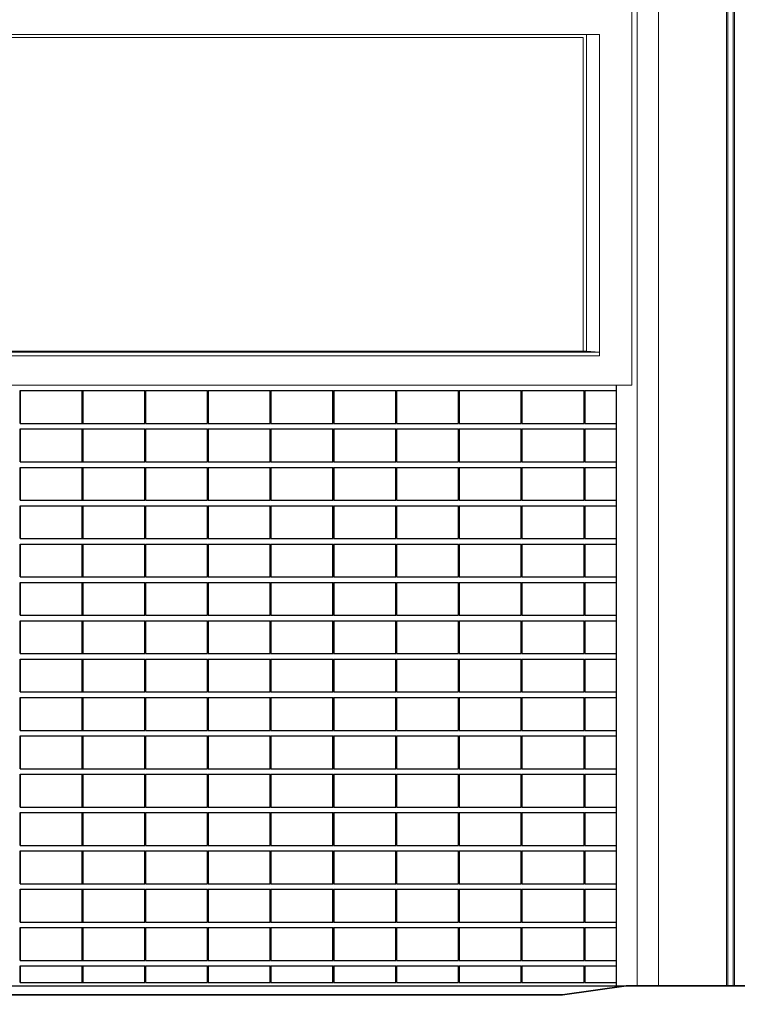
# Model space of a CAD drawing. Header units: millimetres. Extents: x 614675 to 1010864, y -150593 to -87691.
# Tile 54 of 194: x 817133 to 823685, y -138011 to -129026. Entities that reach past the tile are written whole.
import ezdxf

# ---------------------------------------------------------------- set-up
doc = ezdxf.new("R2010")
doc.units = ezdxf.units.MM
doc.header["$LTSCALE"] = 0.05
doc.layers.get('0').update_dxf_attribs({"lineweight": 0})
doc.layers.add('A-20--F1-WALLS', color=5, linetype='Continuous')
doc.layers.add('A-20--F3-WALLS', color=250, linetype='Continuous')
doc.layers.add('A-Sect-Thin', color=31, linetype='Continuous', lineweight=25)

# ---------------------------------------------------------------- blocks, each defined once
blk = doc.blocks.new('*U183')
at = {"layer": 'A-Sect-Thin', "color": 252, "linetype": 'Continuous', "lineweight": 25}
for points in [[(7089.7, 5100), (7089.7, 5400)], [(7089.7, 5400), (7093, 5400)], [(7093, 5100), (7093, 5400)], [(7093, 5400), (7655.6, 5400)], [(7655.6, 5100), (7655.6, 5400)], [(7661.6, 5100), (7661.6, 5400)], [(7661.6, 5400), (7665, 5400)], [(7665, 5100), (7665, 5400)], [(7665, 5400), (8228.4, 5400)], [(8228.4, 5100), (8228.4, 5400)], [(8234.4, 5100), (8234.4, 5400)], [(8234.4, 5400), (8237.8, 5400)], [(8237.8, 5100), (8237.8, 5400)], [(8237.8, 5400), (8801.9, 5400)], [(8801.9, 5100), (8801.9, 5400)], [(8808, 5100), (8808, 5400)], [(8808, 5400), (8811.3, 5400)], [(8811.3, 5100), (8811.3, 5400)], [(8811.3, 5400), (9373.9, 5400)], [(9373.9, 5100), (9373.9, 5400)], [(9379.9, 5100), (9379.9, 5400)], [(9379.9, 5400), (9383.3, 5400)], [(9383.3, 5100), (9383.3, 5400)], [(9383.3, 5400), (9946.7, 5400)], [(9946.7, 5100), (9946.7, 5400)], [(9952.7, 5100), (9952.7, 5400)], [(9952.7, 5400), (9956.1, 5400)], [(9956.1, 5100), (9956.1, 5400)], [(9956.1, 5400), (10520.2, 5400)], [(10520.2, 5100), (10520.2, 5400)], [(10526.3, 5100), (10526.3, 5400)], [(10526.3, 5400), (10529.6, 5400)], [(10529.6, 5100), (10529.6, 5400)], [(10529.6, 5400), (11092.2, 5400)], [(11092.2, 5100), (11092.2, 5400)], [(11098.2, 5100), (11098.2, 5400)], [(11098.2, 5400), (11101.6, 5400)], [(11101.6, 5100), (11101.6, 5400)], [(11101.6, 5400), (11665, 5400)], [(11665, 5100), (11665, 5400)], [(11671, 5100), (11671, 5400)], [(11671, 5400), (11674.4, 5400)], [(11674.4, 5100), (11674.4, 5400)], [(11674.4, 5400), (12238.5, 5400)], [(12238.5, 5100), (12238.5, 5400)], [(12244.6, 5100), (12244.6, 5400)], [(12244.6, 5400), (12247.9, 5400)], [(12247.9, 5100), (12247.9, 5400)], [(12247.9, 5400), (12532.4, 5400)], [(7089.7, 5100), (7093, 5100)], [(7089.7, 4750), (7089.7, 5050)], [(7089.7, 5050), (7093, 5050)], [(7093, 5100), (7655.6, 5100)], [(7093, 4750), (7093, 5050)], [(7093, 5050), (7655.6, 5050)], [(7655.6, 4750), (7655.6, 5050)], [(7661.6, 5100), (7665, 5100)], [(7661.6, 4750), (7661.6, 5050)], [(7661.6, 5050), (7665, 5050)], [(7665, 5100), (8228.4, 5100)], [(7665, 4750), (7665, 5050)], [(7665, 5050), (8228.4, 5050)], [(8228.4, 4750), (8228.4, 5050)], [(8234.4, 5100), (8237.8, 5100)], [(8234.4, 4750), (8234.4, 5050)], [(8234.4, 5050), (8237.8, 5050)], [(8237.8, 5100), (8801.9, 5100)], [(8237.8, 4750), (8237.8, 5050)], [(8237.8, 5050), (8801.9, 5050)], [(8801.9, 4750), (8801.9, 5050)], [(8808, 5100), (8811.3, 5100)], [(8808, 4750), (8808, 5050)], [(8808, 5050), (8811.3, 5050)], [(8811.3, 5100), (9373.9, 5100)], [(8811.3, 4750), (8811.3, 5050)], [(8811.3, 5050), (9373.9, 5050)], [(9373.9, 4750), (9373.9, 5050)], [(9379.9, 5100), (9383.3, 5100)], [(9379.9, 4750), (9379.9, 5050)], [(9379.9, 5050), (9383.3, 5050)], [(9383.3, 5100), (9946.7, 5100)], [(9383.3, 4750), (9383.3, 5050)], [(9383.3, 5050), (9946.7, 5050)], [(9946.7, 4750), (9946.7, 5050)], [(9952.7, 5100), (9956.1, 5100)], [(9952.7, 4750), (9952.7, 5050)], [(9952.7, 5050), (9956.1, 5050)], [(9956.1, 5100), (10520.2, 5100)], [(9956.1, 4750), (9956.1, 5050)], [(9956.1, 5050), (10520.2, 5050)], [(10520.2, 4750), (10520.2, 5050)], [(10526.3, 5100), (10529.6, 5100)], [(10526.3, 4750), (10526.3, 5050)], [(10526.3, 5050), (10529.6, 5050)], [(10529.6, 5100), (11092.2, 5100)], [(10529.6, 4750), (10529.6, 5050)], [(10529.6, 5050), (11092.2, 5050)], [(11092.2, 4750), (11092.2, 5050)], [(11098.2, 5100), (11101.6, 5100)], [(11098.2, 4750), (11098.2, 5050)], [(11098.2, 5050), (11101.6, 5050)], [(11101.6, 5100), (11665, 5100)], [(11101.6, 4750), (11101.6, 5050)], [(11101.6, 5050), (11665, 5050)], [(11665, 4750), (11665, 5050)], [(11671, 5100), (11674.4, 5100)], [(11671, 4750), (11671, 5050)], [(11671, 5050), (11674.4, 5050)], [(11674.4, 5100), (12238.5, 5100)], [(11674.4, 4750), (11674.4, 5050)], [(11674.4, 5050), (12238.5, 5050)], [(12238.5, 4750), (12238.5, 5050)], [(12244.6, 5100), (12247.9, 5100)], [(12244.6, 4750), (12244.6, 5050)], [(12244.6, 5050), (12247.9, 5050)], [(12247.9, 5100), (12532.4, 5100)], [(12247.9, 4750), (12247.9, 5050)], [(12247.9, 5050), (12532.4, 5050)], [(7089.7, 4750), (7093, 4750)], [(7089.7, 4400), (7089.7, 4700)], [(7089.7, 4700), (7093, 4700)], [(7093, 4750), (7655.6, 4750)], [(7093, 4400), (7093, 4700)], [(7093, 4700), (7655.6, 4700)], [(7655.6, 4400), (7655.6, 4700)], [(7661.6, 4750), (7665, 4750)], [(7661.6, 4400), (7661.6, 4700)], [(7661.6, 4700), (7665, 4700)], [(7665, 4750), (8228.4, 4750)], [(7665, 4400), (7665, 4700)], [(7665, 4700), (8228.4, 4700)], [(8228.4, 4400), (8228.4, 4700)], [(8234.4, 4750), (8237.8, 4750)], [(8234.4, 4400), (8234.4, 4700)], [(8234.4, 4700), (8237.8, 4700)], [(8237.8, 4750), (8801.9, 4750)], [(8237.8, 4400), (8237.8, 4700)], [(8237.8, 4700), (8801.9, 4700)], [(8801.9, 4400), (8801.9, 4700)], [(8808, 4750), (8811.3, 4750)], [(8808, 4400), (8808, 4700)], [(8808, 4700), (8811.3, 4700)], [(8811.3, 4750), (9373.9, 4750)], [(8811.3, 4400), (8811.3, 4700)], [(8811.3, 4700), (9373.9, 4700)], [(9373.9, 4400), (9373.9, 4700)], [(9379.9, 4750), (9383.3, 4750)], [(9379.9, 4400), (9379.9, 4700)], [(9379.9, 4700), (9383.3, 4700)], [(9383.3, 4750), (9946.7, 4750)], [(9383.3, 4400), (9383.3, 4700)], [(9383.3, 4700), (9946.7, 4700)], [(9946.7, 4400), (9946.7, 4700)], [(9952.7, 4750), (9956.1, 4750)], [(9952.7, 4400), (9952.7, 4700)], [(9952.7, 4700), (9956.1, 4700)], [(9956.1, 4750), (10520.2, 4750)], [(9956.1, 4400), (9956.1, 4700)], [(9956.1, 4700), (10520.2, 4700)], [(10520.2, 4400), (10520.2, 4700)], [(10526.3, 4750), (10529.6, 4750)], [(10526.3, 4400), (10526.3, 4700)], [(10526.3, 4700), (10529.6, 4700)], [(10529.6, 4750), (11092.2, 4750)], [(10529.6, 4400), (10529.6, 4700)], [(10529.6, 4700), (11092.2, 4700)], [(11092.2, 4400), (11092.2, 4700)], [(11098.2, 4750), (11101.6, 4750)], [(11098.2, 4400), (11098.2, 4700)], [(11098.2, 4700), (11101.6, 4700)], [(11101.6, 4750), (11665, 4750)], [(11101.6, 4400), (11101.6, 4700)], [(11101.6, 4700), (11665, 4700)], [(11665, 4400), (11665, 4700)], [(11671, 4750), (11674.4, 4750)], [(11671, 4400), (11671, 4700)], [(11671, 4700), (11674.4, 4700)], [(11674.4, 4750), (12238.5, 4750)], [(11674.4, 4400), (11674.4, 4700)], [(11674.4, 4700), (12238.5, 4700)], [(12238.5, 4400), (12238.5, 4700)], [(12244.6, 4750), (12247.9, 4750)], [(12244.6, 4400), (12244.6, 4700)], [(12244.6, 4700), (12247.9, 4700)], [(12247.9, 4750), (12532.4, 4750)], [(12247.9, 4400), (12247.9, 4700)], [(12247.9, 4700), (12532.4, 4700)], [(7089.7, 4400), (7093, 4400)], [(7089.7, 4050), (7089.7, 4350)], [(7089.7, 4350), (7093, 4350)], [(7093, 4400), (7655.6, 4400)], [(7093, 4050), (7093, 4350)], [(7093, 4350), (7655.6, 4350)], [(7655.6, 4050), (7655.6, 4350)], [(7661.6, 4400), (7665, 4400)], [(7661.6, 4050), (7661.6, 4350)], [(7661.6, 4350), (7665, 4350)], [(7665, 4400), (8228.4, 4400)], [(7665, 4050), (7665, 4350)], [(7665, 4350), (8228.4, 4350)], [(8228.4, 4050), (8228.4, 4350)], [(8234.4, 4400), (8237.8, 4400)], [(8234.4, 4050), (8234.4, 4350)], [(8234.4, 4350), (8237.8, 4350)], [(8237.8, 4400), (8801.9, 4400)], [(8237.8, 4050), (8237.8, 4350)], [(8237.8, 4350), (8801.9, 4350)], [(8801.9, 4050), (8801.9, 4350)], [(8808, 4400), (8811.3, 4400)], [(8808, 4050), (8808, 4350)], [(8808, 4350), (8811.3, 4350)], [(8811.3, 4400), (9373.9, 4400)], [(8811.3, 4050), (8811.3, 4350)], [(8811.3, 4350), (9373.9, 4350)], [(9373.9, 4050), (9373.9, 4350)], [(9379.9, 4400), (9383.3, 4400)], [(9379.9, 4050), (9379.9, 4350)], [(9379.9, 4350), (9383.3, 4350)], [(9383.3, 4400), (9946.7, 4400)], [(9383.3, 4050), (9383.3, 4350)], [(9383.3, 4350), (9946.7, 4350)], [(9946.7, 4050), (9946.7, 4350)], [(9952.7, 4400), (9956.1, 4400)], [(9952.7, 4050), (9952.7, 4350)], [(9952.7, 4350), (9956.1, 4350)], [(9956.1, 4400), (10520.2, 4400)], [(9956.1, 4050), (9956.1, 4350)], [(9956.1, 4350), (10520.2, 4350)], [(10520.2, 4050), (10520.2, 4350)], [(10526.3, 4400), (10529.6, 4400)], [(10526.3, 4050), (10526.3, 4350)], [(10526.3, 4350), (10529.6, 4350)], [(10529.6, 4400), (11092.2, 4400)], [(10529.6, 4050), (10529.6, 4350)], [(10529.6, 4350), (11092.2, 4350)], [(11092.2, 4050), (11092.2, 4350)], [(11098.2, 4400), (11101.6, 4400)], [(11098.2, 4050), (11098.2, 4350)], [(11098.2, 4350), (11101.6, 4350)], [(11101.6, 4400), (11665, 4400)], [(11101.6, 4050), (11101.6, 4350)], [(11101.6, 4350), (11665, 4350)], [(11665, 4050), (11665, 4350)], [(11671, 4400), (11674.4, 4400)], [(11671, 4050), (11671, 4350)], [(11671, 4350), (11674.4, 4350)], [(11674.4, 4400), (12238.5, 4400)], [(11674.4, 4050), (11674.4, 4350)], [(11674.4, 4350), (12238.5, 4350)], [(12238.5, 4050), (12238.5, 4350)], [(12244.6, 4400), (12247.9, 4400)], [(12244.6, 4050), (12244.6, 4350)], [(12244.6, 4350), (12247.9, 4350)], [(12247.9, 4400), (12532.4, 4400)], [(12247.9, 4050), (12247.9, 4350)], [(12247.9, 4350), (12532.4, 4350)], [(7089.7, 4050), (7093, 4050)], [(7093, 4050), (7655.6, 4050)], [(7661.6, 4050), (7665, 4050)], [(7665, 4050), (8228.4, 4050)], [(8234.4, 4050), (8237.8, 4050)], [(8237.8, 4050), (8801.9, 4050)], [(8808, 4050), (8811.3, 4050)], [(8811.3, 4050), (9373.9, 4050)], [(9379.9, 4050), (9383.3, 4050)], [(9383.3, 4050), (9946.7, 4050)], [(9952.7, 4050), (9956.1, 4050)], [(9956.1, 4050), (10520.2, 4050)], [(10526.3, 4050), (10529.6, 4050)], [(10529.6, 4050), (11092.2, 4050)], [(11098.2, 4050), (11101.6, 4050)], [(11101.6, 4050), (11665, 4050)], [(11671, 4050), (11674.4, 4050)], [(11674.4, 4050), (12238.5, 4050)], [(12244.6, 4050), (12247.9, 4050)], [(12247.9, 4050), (12532.4, 4050)], [(7089.7, 3700), (7089.7, 4000)], [(7089.7, 4000), (7093, 4000)], [(7093, 3700), (7093, 4000)], [(7093, 4000), (7655.6, 4000)], [(7655.6, 3700), (7655.6, 4000)], [(7661.6, 3700), (7661.6, 4000)], [(7661.6, 4000), (7665, 4000)], [(7665, 3700), (7665, 4000)], [(7665, 4000), (8228.4, 4000)], [(8228.4, 3700), (8228.4, 4000)], [(8234.4, 3700), (8234.4, 4000)], [(8234.4, 4000), (8237.8, 4000)], [(8237.8, 3700), (8237.8, 4000)], [(8237.8, 4000), (8801.9, 4000)], [(8801.9, 3700), (8801.9, 4000)], [(8808, 3700), (8808, 4000)], [(8808, 4000), (8811.3, 4000)], [(8811.3, 3700), (8811.3, 4000)], [(8811.3, 4000), (9373.9, 4000)], [(9373.9, 3700), (9373.9, 4000)], [(9379.9, 3700), (9379.9, 4000)], [(9379.9, 4000), (9383.3, 4000)], [(9383.3, 3700), (9383.3, 4000)], [(9383.3, 4000), (9946.7, 4000)], [(9946.7, 3700), (9946.7, 4000)], [(9952.7, 3700), (9952.7, 4000)], [(9952.7, 4000), (9956.1, 4000)], [(9956.1, 3700), (9956.1, 4000)], [(9956.1, 4000), (10520.2, 4000)], [(10520.2, 3700), (10520.2, 4000)], [(10526.3, 3700), (10526.3, 4000)], [(10526.3, 4000), (10529.6, 4000)], [(10529.6, 3700), (10529.6, 4000)], [(10529.6, 4000), (11092.2, 4000)], [(11092.2, 3700), (11092.2, 4000)], [(11098.2, 3700), (11098.2, 4000)], [(11098.2, 4000), (11101.6, 4000)], [(11101.6, 3700), (11101.6, 4000)], [(11101.6, 4000), (11665, 4000)], [(11665, 3700), (11665, 4000)], [(11671, 3700), (11671, 4000)], [(11671, 4000), (11674.4, 4000)], [(11674.4, 3700), (11674.4, 4000)], [(11674.4, 4000), (12238.5, 4000)], [(12238.5, 3700), (12238.5, 4000)], [(12244.6, 3700), (12244.6, 4000)], [(12244.6, 4000), (12247.9, 4000)], [(12247.9, 3700), (12247.9, 4000)], [(12247.9, 4000), (12532.4, 4000)], [(7089.7, 3700), (7093, 3700)], [(7093, 3700), (7655.6, 3700)], [(7661.6, 3700), (7665, 3700)], [(7665, 3700), (8228.4, 3700)], [(8234.4, 3700), (8237.8, 3700)], [(8237.8, 3700), (8801.9, 3700)], [(8808, 3700), (8811.3, 3700)], [(8811.3, 3700), (9373.9, 3700)], [(9379.9, 3700), (9383.3, 3700)], [(9383.3, 3700), (9946.7, 3700)], [(9952.7, 3700), (9956.1, 3700)], [(9956.1, 3700), (10520.2, 3700)], [(10526.3, 3700), (10529.6, 3700)], [(10529.6, 3700), (11092.2, 3700)], [(11098.2, 3700), (11101.6, 3700)], [(11101.6, 3700), (11665, 3700)], [(11671, 3700), (11674.4, 3700)], [(11674.4, 3700), (12238.5, 3700)], [(12244.6, 3700), (12247.9, 3700)], [(12247.9, 3700), (12532.4, 3700)], [(7089.7, 3350), (7089.7, 3650)], [(7089.7, 3650), (7093, 3650)], [(7093, 3350), (7093, 3650)], [(7093, 3650), (7655.6, 3650)], [(7655.6, 3350), (7655.6, 3650)], [(7661.6, 3350), (7661.6, 3650)], [(7661.6, 3650), (7665, 3650)], [(7665, 3350), (7665, 3650)], [(7665, 3650), (8228.4, 3650)], [(8228.4, 3350), (8228.4, 3650)], [(8234.4, 3350), (8234.4, 3650)], [(8234.4, 3650), (8237.8, 3650)], [(8237.8, 3350), (8237.8, 3650)], [(8237.8, 3650), (8801.9, 3650)], [(8801.9, 3350), (8801.9, 3650)], [(8808, 3350), (8808, 3650)], [(8808, 3650), (8811.3, 3650)], [(8811.3, 3350), (8811.3, 3650)], [(8811.3, 3650), (9373.9, 3650)], [(9373.9, 3350), (9373.9, 3650)], [(9379.9, 3350), (9379.9, 3650)], [(9379.9, 3650), (9383.3, 3650)], [(9383.3, 3350), (9383.3, 3650)], [(9383.3, 3650), (9946.7, 3650)], [(9946.7, 3350), (9946.7, 3650)], [(9952.7, 3350), (9952.7, 3650)], [(9952.7, 3650), (9956.1, 3650)], [(9956.1, 3350), (9956.1, 3650)], [(9956.1, 3650), (10520.2, 3650)], [(10520.2, 3350), (10520.2, 3650)], [(10526.3, 3350), (10526.3, 3650)], [(10526.3, 3650), (10529.6, 3650)], [(10529.6, 3350), (10529.6, 3650)], [(10529.6, 3650), (11092.2, 3650)], [(11092.2, 3350), (11092.2, 3650)], [(11098.2, 3350), (11098.2, 3650)], [(11098.2, 3650), (11101.6, 3650)], [(11101.6, 3350), (11101.6, 3650)], [(11101.6, 3650), (11665, 3650)], [(11665, 3350), (11665, 3650)], [(11671, 3350), (11671, 3650)], [(11671, 3650), (11674.4, 3650)], [(11674.4, 3350), (11674.4, 3650)], [(11674.4, 3650), (12238.5, 3650)], [(12238.5, 3350), (12238.5, 3650)], [(12244.6, 3350), (12244.6, 3650)], [(12244.6, 3650), (12247.9, 3650)], [(12247.9, 3350), (12247.9, 3650)], [(12247.9, 3650), (12532.4, 3650)], [(7089.7, 3350), (7093, 3350)], [(7093, 3350), (7655.6, 3350)], [(7661.6, 3350), (7665, 3350)], [(7665, 3350), (8228.4, 3350)], [(8234.4, 3350), (8237.8, 3350)], [(8237.8, 3350), (8801.9, 3350)], [(8808, 3350), (8811.3, 3350)], [(8811.3, 3350), (9373.9, 3350)], [(9379.9, 3350), (9383.3, 3350)], [(9383.3, 3350), (9946.7, 3350)], [(9952.7, 3350), (9956.1, 3350)], [(9956.1, 3350), (10520.2, 3350)], [(10526.3, 3350), (10529.6, 3350)], [(10529.6, 3350), (11092.2, 3350)], [(11098.2, 3350), (11101.6, 3350)], [(11101.6, 3350), (11665, 3350)], [(11671, 3350), (11674.4, 3350)], [(11674.4, 3350), (12238.5, 3350)], [(12244.6, 3350), (12247.9, 3350)], [(12247.9, 3350), (12532.4, 3350)], [(7089.7, 3000), (7089.7, 3300)], [(7089.7, 3300), (7093, 3300)], [(7093, 3000), (7093, 3300)], [(7093, 3300), (7655.6, 3300)], [(7655.6, 3000), (7655.6, 3300)], [(7661.6, 3000), (7661.6, 3300)], [(7661.6, 3300), (7665, 3300)], [(7665, 3000), (7665, 3300)], [(7665, 3300), (8228.4, 3300)], [(8228.4, 3000), (8228.4, 3300)], [(8234.4, 3000), (8234.4, 3300)], [(8234.4, 3300), (8237.8, 3300)], [(8237.8, 3000), (8237.8, 3300)], [(8237.8, 3300), (8801.9, 3300)], [(8801.9, 3000), (8801.9, 3300)], [(8808, 3000), (8808, 3300)], [(8808, 3300), (8811.3, 3300)], [(8811.3, 3000), (8811.3, 3300)], [(8811.3, 3300), (9373.9, 3300)], [(9373.9, 3000), (9373.9, 3300)], [(9379.9, 3000), (9379.9, 3300)], [(9379.9, 3300), (9383.3, 3300)], [(9383.3, 3000), (9383.3, 3300)], [(9383.3, 3300), (9946.7, 3300)], [(9946.7, 3000), (9946.7, 3300)], [(9952.7, 3000), (9952.7, 3300)], [(9952.7, 3300), (9956.1, 3300)], [(9956.1, 3000), (9956.1, 3300)], [(9956.1, 3300), (10520.2, 3300)], [(10520.2, 3000), (10520.2, 3300)], [(10526.3, 3000), (10526.3, 3300)], [(10526.3, 3300), (10529.6, 3300)], [(10529.6, 3000), (10529.6, 3300)], [(10529.6, 3300), (11092.2, 3300)], [(11092.2, 3000), (11092.2, 3300)], [(11098.2, 3000), (11098.2, 3300)], [(11098.2, 3300), (11101.6, 3300)], [(11101.6, 3000), (11101.6, 3300)], [(11101.6, 3300), (11665, 3300)], [(11665, 3000), (11665, 3300)], [(11671, 3000), (11671, 3300)], [(11671, 3300), (11674.4, 3300)], [(11674.4, 3000), (11674.4, 3300)], [(11674.4, 3300), (12238.5, 3300)], [(12238.5, 3000), (12238.5, 3300)], [(12244.6, 3000), (12244.6, 3300)], [(12244.6, 3300), (12247.9, 3300)], [(12247.9, 3000), (12247.9, 3300)], [(12247.9, 3300), (12532.4, 3300)], [(7089.7, 3000), (7093, 3000)], [(7093, 3000), (7655.6, 3000)], [(7661.6, 3000), (7665, 3000)], [(7665, 3000), (8228.4, 3000)], [(8234.4, 3000), (8237.8, 3000)], [(8237.8, 3000), (8801.9, 3000)], [(8808, 3000), (8811.3, 3000)], [(8811.3, 3000), (9373.9, 3000)], [(9379.9, 3000), (9383.3, 3000)], [(9383.3, 3000), (9946.7, 3000)], [(9952.7, 3000), (9956.1, 3000)], [(9956.1, 3000), (10520.2, 3000)], [(10526.3, 3000), (10529.6, 3000)], [(10529.6, 3000), (11092.2, 3000)], [(11098.2, 3000), (11101.6, 3000)], [(11101.6, 3000), (11665, 3000)], [(11671, 3000), (11674.4, 3000)], [(11674.4, 3000), (12238.5, 3000)], [(12244.6, 3000), (12247.9, 3000)], [(12247.9, 3000), (12532.4, 3000)], [(7089.7, 2650), (7089.7, 2950)], [(7089.7, 2950), (7093, 2950)], [(7093, 2650), (7093, 2950)], [(7093, 2950), (7655.6, 2950)], [(7655.6, 2650), (7655.6, 2950)], [(7661.6, 2650), (7661.6, 2950)], [(7661.6, 2950), (7665, 2950)], [(7665, 2650), (7665, 2950)], [(7665, 2950), (8228.4, 2950)], [(8228.4, 2650), (8228.4, 2950)], [(8234.4, 2650), (8234.4, 2950)], [(8234.4, 2950), (8237.8, 2950)], [(8237.8, 2650), (8237.8, 2950)], [(8237.8, 2950), (8801.9, 2950)], [(8801.9, 2650), (8801.9, 2950)], [(8808, 2650), (8808, 2950)], [(8808, 2950), (8811.3, 2950)], [(8811.3, 2650), (8811.3, 2950)], [(8811.3, 2950), (9373.9, 2950)], [(9373.9, 2650), (9373.9, 2950)], [(9379.9, 2650), (9379.9, 2950)], [(9379.9, 2950), (9383.3, 2950)], [(9383.3, 2650), (9383.3, 2950)], [(9383.3, 2950), (9946.7, 2950)], [(9946.7, 2650), (9946.7, 2950)], [(9952.7, 2650), (9952.7, 2950)], [(9952.7, 2950), (9956.1, 2950)], [(9956.1, 2650), (9956.1, 2950)], [(9956.1, 2950), (10520.2, 2950)], [(10520.2, 2650), (10520.2, 2950)], [(10526.3, 2650), (10526.3, 2950)], [(10526.3, 2950), (10529.6, 2950)], [(10529.6, 2650), (10529.6, 2950)], [(10529.6, 2950), (11092.2, 2950)], [(11092.2, 2650), (11092.2, 2950)], [(11098.2, 2650), (11098.2, 2950)], [(11098.2, 2950), (11101.6, 2950)], [(11101.6, 2650), (11101.6, 2950)], [(11101.6, 2950), (11665, 2950)], [(11665, 2650), (11665, 2950)], [(11671, 2650), (11671, 2950)], [(11671, 2950), (11674.4, 2950)], [(11674.4, 2650), (11674.4, 2950)], [(11674.4, 2950), (12238.5, 2950)], [(12238.5, 2650), (12238.5, 2950)], [(12244.6, 2650), (12244.6, 2950)], [(12244.6, 2950), (12247.9, 2950)], [(12247.9, 2650), (12247.9, 2950)], [(12247.9, 2950), (12532.4, 2950)], [(7089.7, 2650), (7093, 2650)], [(7093, 2650), (7655.6, 2650)], [(7661.6, 2650), (7665, 2650)], [(7665, 2650), (8228.4, 2650)], [(8234.4, 2650), (8237.8, 2650)], [(8237.8, 2650), (8801.9, 2650)], [(8808, 2650), (8811.3, 2650)], [(8811.3, 2650), (9373.9, 2650)], [(9379.9, 2650), (9383.3, 2650)], [(9383.3, 2650), (9946.7, 2650)], [(9952.7, 2650), (9956.1, 2650)], [(9956.1, 2650), (10520.2, 2650)], [(10526.3, 2650), (10529.6, 2650)], [(10529.6, 2650), (11092.2, 2650)], [(11098.2, 2650), (11101.6, 2650)], [(11101.6, 2650), (11665, 2650)], [(11671, 2650), (11674.4, 2650)], [(11674.4, 2650), (12238.5, 2650)], [(12244.6, 2650), (12247.9, 2650)], [(12247.9, 2650), (12532.4, 2650)], [(7089.7, 2300), (7089.7, 2600)], [(7089.7, 2600), (7093, 2600)], [(7093, 2300), (7093, 2600)], [(7093, 2600), (7655.6, 2600)], [(7655.6, 2300), (7655.6, 2600)], [(7661.6, 2300), (7661.6, 2600)], [(7661.6, 2600), (7665, 2600)], [(7665, 2300), (7665, 2600)], [(7665, 2600), (8228.4, 2600)], [(8228.4, 2300), (8228.4, 2600)], [(8234.4, 2300), (8234.4, 2600)], [(8234.4, 2600), (8237.8, 2600)], [(8237.8, 2300), (8237.8, 2600)], [(8237.8, 2600), (8801.9, 2600)], [(8801.9, 2300), (8801.9, 2600)], [(8808, 2300), (8808, 2600)], [(8808, 2600), (8811.3, 2600)], [(8811.3, 2300), (8811.3, 2600)], [(8811.3, 2600), (9373.9, 2600)], [(9373.9, 2300), (9373.9, 2600)], [(9379.9, 2300), (9379.9, 2600)], [(9379.9, 2600), (9383.3, 2600)], [(9383.3, 2300), (9383.3, 2600)], [(9383.3, 2600), (9946.7, 2600)], [(9946.7, 2300), (9946.7, 2600)], [(9952.7, 2300), (9952.7, 2600)], [(9952.7, 2600), (9956.1, 2600)], [(9956.1, 2300), (9956.1, 2600)], [(9956.1, 2600), (10520.2, 2600)], [(10520.2, 2300), (10520.2, 2600)], [(10526.3, 2300), (10526.3, 2600)], [(10526.3, 2600), (10529.6, 2600)], [(10529.6, 2300), (10529.6, 2600)], [(10529.6, 2600), (11092.2, 2600)], [(11092.2, 2300), (11092.2, 2600)], [(11098.2, 2300), (11098.2, 2600)], [(11098.2, 2600), (11101.6, 2600)], [(11101.6, 2300), (11101.6, 2600)], [(11101.6, 2600), (11665, 2600)], [(11665, 2300), (11665, 2600)], [(11671, 2300), (11671, 2600)], [(11671, 2600), (11674.4, 2600)], [(11674.4, 2300), (11674.4, 2600)], [(11674.4, 2600), (12238.5, 2600)], [(12238.5, 2300), (12238.5, 2600)], [(12244.6, 2300), (12244.6, 2600)], [(12244.6, 2600), (12247.9, 2600)], [(12247.9, 2300), (12247.9, 2600)], [(12247.9, 2600), (12532.4, 2600)], [(7089.7, 2300), (7093, 2300)], [(7089.7, 1950), (7089.7, 2250)], [(7089.7, 2250), (7093, 2250)], [(7093, 2300), (7655.6, 2300)], [(7093, 1950), (7093, 2250)], [(7093, 2250), (7655.6, 2250)], [(7655.6, 1950), (7655.6, 2250)], [(7661.6, 2300), (7665, 2300)], [(7661.6, 1950), (7661.6, 2250)], [(7661.6, 2250), (7665, 2250)], [(7665, 2300), (8228.4, 2300)], [(7665, 1950), (7665, 2250)], [(7665, 2250), (8228.4, 2250)], [(8228.4, 1950), (8228.4, 2250)], [(8234.4, 2300), (8237.8, 2300)], [(8234.4, 1950), (8234.4, 2250)], [(8234.4, 2250), (8237.8, 2250)], [(8237.8, 2300), (8801.9, 2300)], [(8237.8, 1950), (8237.8, 2250)], [(8237.8, 2250), (8801.9, 2250)], [(8801.9, 1950), (8801.9, 2250)], [(8808, 2300), (8811.3, 2300)], [(8808, 1950), (8808, 2250)], [(8808, 2250), (8811.3, 2250)], [(8811.3, 2300), (9373.9, 2300)], [(8811.3, 1950), (8811.3, 2250)], [(8811.3, 2250), (9373.9, 2250)], [(9373.9, 1950), (9373.9, 2250)], [(9379.9, 2300), (9383.3, 2300)], [(9379.9, 1950), (9379.9, 2250)], [(9379.9, 2250), (9383.3, 2250)], [(9383.3, 2300), (9946.7, 2300)], [(9383.3, 1950), (9383.3, 2250)], [(9383.3, 2250), (9946.7, 2250)], [(9946.7, 1950), (9946.7, 2250)], [(9952.7, 2300), (9956.1, 2300)], [(9952.7, 1950), (9952.7, 2250)], [(9952.7, 2250), (9956.1, 2250)], [(9956.1, 2300), (10520.2, 2300)], [(9956.1, 1950), (9956.1, 2250)], [(9956.1, 2250), (10520.2, 2250)], [(10520.2, 1950), (10520.2, 2250)], [(10526.3, 2300), (10529.6, 2300)], [(10526.3, 1950), (10526.3, 2250)], [(10526.3, 2250), (10529.6, 2250)], [(10529.6, 2300), (11092.2, 2300)], [(10529.6, 1950), (10529.6, 2250)], [(10529.6, 2250), (11092.2, 2250)], [(11092.2, 1950), (11092.2, 2250)], [(11098.2, 2300), (11101.6, 2300)], [(11098.2, 1950), (11098.2, 2250)], [(11098.2, 2250), (11101.6, 2250)], [(11101.6, 2300), (11665, 2300)], [(11101.6, 1950), (11101.6, 2250)], [(11101.6, 2250), (11665, 2250)], [(11665, 1950), (11665, 2250)], [(11671, 2300), (11674.4, 2300)], [(11671, 1950), (11671, 2250)], [(11671, 2250), (11674.4, 2250)], [(11674.4, 2300), (12238.5, 2300)], [(11674.4, 1950), (11674.4, 2250)], [(11674.4, 2250), (12238.5, 2250)], [(12238.5, 1950), (12238.5, 2250)], [(12244.6, 2300), (12247.9, 2300)], [(12244.6, 1950), (12244.6, 2250)], [(12244.6, 2250), (12247.9, 2250)], [(12247.9, 2300), (12532.4, 2300)], [(12247.9, 1950), (12247.9, 2250)], [(12247.9, 2250), (12532.4, 2250)], [(7089.7, 1950), (7093, 1950)], [(7089.7, 1600), (7089.7, 1900)], [(7089.7, 1900), (7093, 1900)], [(7093, 1950), (7655.6, 1950)], [(7093, 1600), (7093, 1900)], [(7093, 1900), (7655.6, 1900)], [(7655.6, 1600), (7655.6, 1900)], [(7661.6, 1950), (7665, 1950)], [(7661.6, 1600), (7661.6, 1900)], [(7661.6, 1900), (7665, 1900)], [(7665, 1950), (8228.4, 1950)], [(7665, 1600), (7665, 1900)], [(7665, 1900), (8228.4, 1900)], [(8228.4, 1600), (8228.4, 1900)], [(8234.4, 1950), (8237.8, 1950)], [(8234.4, 1600), (8234.4, 1900)], [(8234.4, 1900), (8237.8, 1900)], [(8237.8, 1950), (8801.9, 1950)], [(8237.8, 1600), (8237.8, 1900)], [(8237.8, 1900), (8801.9, 1900)], [(8801.9, 1600), (8801.9, 1900)], [(8808, 1950), (8811.3, 1950)], [(8808, 1600), (8808, 1900)], [(8808, 1900), (8811.3, 1900)], [(8811.3, 1950), (9373.9, 1950)], [(8811.3, 1600), (8811.3, 1900)], [(8811.3, 1900), (9373.9, 1900)], [(9373.9, 1600), (9373.9, 1900)], [(9379.9, 1950), (9383.3, 1950)], [(9379.9, 1600), (9379.9, 1900)], [(9379.9, 1900), (9383.3, 1900)], [(9383.3, 1950), (9946.7, 1950)], [(9383.3, 1600), (9383.3, 1900)], [(9383.3, 1900), (9946.7, 1900)], [(9946.7, 1600), (9946.7, 1900)], [(9952.7, 1950), (9956.1, 1950)], [(9952.7, 1600), (9952.7, 1900)], [(9952.7, 1900), (9956.1, 1900)], [(9956.1, 1950), (10520.2, 1950)], [(9956.1, 1600), (9956.1, 1900)], [(9956.1, 1900), (10520.2, 1900)], [(10520.2, 1600), (10520.2, 1900)], [(10526.3, 1950), (10529.6, 1950)], [(10526.3, 1600), (10526.3, 1900)], [(10526.3, 1900), (10529.6, 1900)], [(10529.6, 1950), (11092.2, 1950)], [(10529.6, 1600), (10529.6, 1900)], [(10529.6, 1900), (11092.2, 1900)], [(11092.2, 1600), (11092.2, 1900)], [(11098.2, 1950), (11101.6, 1950)], [(11098.2, 1600), (11098.2, 1900)], [(11098.2, 1900), (11101.6, 1900)], [(11101.6, 1950), (11665, 1950)], [(11101.6, 1600), (11101.6, 1900)], [(11101.6, 1900), (11665, 1900)], [(11665, 1600), (11665, 1900)], [(11671, 1950), (11674.4, 1950)], [(11671, 1600), (11671, 1900)], [(11671, 1900), (11674.4, 1900)], [(11674.4, 1950), (12238.5, 1950)], [(11674.4, 1600), (11674.4, 1900)], [(11674.4, 1900), (12238.5, 1900)], [(12238.5, 1600), (12238.5, 1900)], [(12244.6, 1950), (12247.9, 1950)], [(12244.6, 1600), (12244.6, 1900)], [(12244.6, 1900), (12247.9, 1900)], [(12247.9, 1950), (12532.4, 1950)], [(12247.9, 1600), (12247.9, 1900)], [(12247.9, 1900), (12532.4, 1900)], [(7089.7, 1600), (7093, 1600)], [(7089.7, 1250), (7089.7, 1550)], [(7089.7, 1550), (7093, 1550)], [(7093, 1600), (7655.6, 1600)], [(7093, 1250), (7093, 1550)], [(7093, 1550), (7655.6, 1550)], [(7655.6, 1250), (7655.6, 1550)], [(7661.6, 1600), (7665, 1600)], [(7661.6, 1250), (7661.6, 1550)], [(7661.6, 1550), (7665, 1550)], [(7665, 1600), (8228.4, 1600)], [(7665, 1250), (7665, 1550)], [(7665, 1550), (8228.4, 1550)], [(8228.4, 1250), (8228.4, 1550)], [(8234.4, 1600), (8237.8, 1600)], [(8234.4, 1250), (8234.4, 1550)], [(8234.4, 1550), (8237.8, 1550)], [(8237.8, 1600), (8801.9, 1600)], [(8237.8, 1250), (8237.8, 1550)], [(8237.8, 1550), (8801.9, 1550)], [(8801.9, 1250), (8801.9, 1550)], [(8808, 1600), (8811.3, 1600)], [(8808, 1250), (8808, 1550)], [(8808, 1550), (8811.3, 1550)], [(8811.3, 1600), (9373.9, 1600)], [(8811.3, 1250), (8811.3, 1550)], [(8811.3, 1550), (9373.9, 1550)], [(9373.9, 1250), (9373.9, 1550)], [(9379.9, 1600), (9383.3, 1600)], [(9379.9, 1250), (9379.9, 1550)], [(9379.9, 1550), (9383.3, 1550)], [(9383.3, 1600), (9946.7, 1600)], [(9383.3, 1250), (9383.3, 1550)], [(9383.3, 1550), (9946.7, 1550)], [(9946.7, 1250), (9946.7, 1550)], [(9952.7, 1600), (9956.1, 1600)], [(9952.7, 1250), (9952.7, 1550)], [(9952.7, 1550), (9956.1, 1550)], [(9956.1, 1600), (10520.2, 1600)], [(9956.1, 1250), (9956.1, 1550)], [(9956.1, 1550), (10520.2, 1550)], [(10520.2, 1250), (10520.2, 1550)], [(10526.3, 1600), (10529.6, 1600)], [(10526.3, 1250), (10526.3, 1550)], [(10526.3, 1550), (10529.6, 1550)], [(10529.6, 1600), (11092.2, 1600)], [(10529.6, 1250), (10529.6, 1550)], [(10529.6, 1550), (11092.2, 1550)], [(11092.2, 1250), (11092.2, 1550)], [(11098.2, 1600), (11101.6, 1600)], [(11098.2, 1250), (11098.2, 1550)], [(11098.2, 1550), (11101.6, 1550)], [(11101.6, 1600), (11665, 1600)], [(11101.6, 1250), (11101.6, 1550)], [(11101.6, 1550), (11665, 1550)], [(11665, 1250), (11665, 1550)], [(11671, 1600), (11674.4, 1600)], [(11671, 1250), (11671, 1550)], [(11671, 1550), (11674.4, 1550)], [(11674.4, 1600), (12238.5, 1600)], [(11674.4, 1250), (11674.4, 1550)], [(11674.4, 1550), (12238.5, 1550)], [(12238.5, 1250), (12238.5, 1550)], [(12244.6, 1600), (12247.9, 1600)], [(12244.6, 1250), (12244.6, 1550)], [(12244.6, 1550), (12247.9, 1550)], [(12247.9, 1600), (12532.4, 1600)], [(12247.9, 1250), (12247.9, 1550)], [(12247.9, 1550), (12532.4, 1550)], [(7089.7, 1250), (7093, 1250)], [(7089.7, 900), (7089.7, 1200)], [(7089.7, 1200), (7093, 1200)], [(7093, 1250), (7655.6, 1250)], [(7093, 900), (7093, 1200)], [(7093, 1200), (7655.6, 1200)], [(7655.6, 900), (7655.6, 1200)], [(7661.6, 1250), (7665, 1250)], [(7661.6, 900), (7661.6, 1200)], [(7661.6, 1200), (7665, 1200)], [(7665, 1250), (8228.4, 1250)], [(7665, 900), (7665, 1200)], [(7665, 1200), (8228.4, 1200)], [(8228.4, 900), (8228.4, 1200)], [(8234.4, 1250), (8237.8, 1250)], [(8234.4, 900), (8234.4, 1200)], [(8234.4, 1200), (8237.8, 1200)], [(8237.8, 1250), (8801.9, 1250)], [(8237.8, 900), (8237.8, 1200)], [(8237.8, 1200), (8801.9, 1200)], [(8801.9, 900), (8801.9, 1200)], [(8808, 1250), (8811.3, 1250)], [(8808, 900), (8808, 1200)], [(8808, 1200), (8811.3, 1200)], [(8811.3, 1250), (9373.9, 1250)], [(8811.3, 900), (8811.3, 1200)], [(8811.3, 1200), (9373.9, 1200)], [(9373.9, 900), (9373.9, 1200)], [(9379.9, 1250), (9383.3, 1250)], [(9379.9, 900), (9379.9, 1200)], [(9379.9, 1200), (9383.3, 1200)], [(9383.3, 1250), (9946.7, 1250)], [(9383.3, 900), (9383.3, 1200)], [(9383.3, 1200), (9946.7, 1200)], [(9946.7, 900), (9946.7, 1200)], [(9952.7, 1250), (9956.1, 1250)], [(9952.7, 900), (9952.7, 1200)], [(9952.7, 1200), (9956.1, 1200)], [(9956.1, 1250), (10520.2, 1250)], [(9956.1, 900), (9956.1, 1200)], [(9956.1, 1200), (10520.2, 1200)], [(10520.2, 900), (10520.2, 1200)], [(10526.3, 1250), (10529.6, 1250)], [(10526.3, 900), (10526.3, 1200)], [(10526.3, 1200), (10529.6, 1200)], [(10529.6, 1250), (11092.2, 1250)], [(10529.6, 900), (10529.6, 1200)], [(10529.6, 1200), (11092.2, 1200)], [(11092.2, 900), (11092.2, 1200)], [(11098.2, 1250), (11101.6, 1250)], [(11098.2, 900), (11098.2, 1200)], [(11098.2, 1200), (11101.6, 1200)], [(11101.6, 1250), (11665, 1250)], [(11101.6, 900), (11101.6, 1200)], [(11101.6, 1200), (11665, 1200)], [(11665, 900), (11665, 1200)], [(11671, 1250), (11674.4, 1250)], [(11671, 900), (11671, 1200)], [(11671, 1200), (11674.4, 1200)], [(11674.4, 1250), (12238.5, 1250)], [(11674.4, 900), (11674.4, 1200)], [(11674.4, 1200), (12238.5, 1200)], [(12238.5, 900), (12238.5, 1200)], [(12244.6, 1250), (12247.9, 1250)], [(12244.6, 900), (12244.6, 1200)], [(12244.6, 1200), (12247.9, 1200)], [(12247.9, 1250), (12532.4, 1250)], [(12247.9, 900), (12247.9, 1200)], [(12247.9, 1200), (12532.4, 1200)], [(7089.7, 900), (7093, 900)], [(7093, 900), (7655.6, 900)], [(7661.6, 900), (7665, 900)], [(7665, 900), (8228.4, 900)], [(8234.4, 900), (8237.8, 900)], [(8237.8, 900), (8801.9, 900)], [(8808, 900), (8811.3, 900)], [(8811.3, 900), (9373.9, 900)], [(9379.9, 900), (9383.3, 900)], [(9383.3, 900), (9946.7, 900)], [(9952.7, 900), (9956.1, 900)], [(9956.1, 900), (10520.2, 900)], [(10526.3, 900), (10529.6, 900)], [(10529.6, 900), (11092.2, 900)], [(11098.2, 900), (11101.6, 900)], [(11101.6, 900), (11665, 900)], [(11671, 900), (11674.4, 900)], [(11674.4, 900), (12238.5, 900)], [(12244.6, 900), (12247.9, 900)], [(12247.9, 900), (12532.4, 900)], [(7089.7, 550), (7089.7, 850)], [(7089.7, 850), (7093, 850)], [(7093, 550), (7093, 850)], [(7093, 850), (7655.6, 850)], [(7655.6, 550), (7655.6, 850)], [(7661.6, 550), (7661.6, 850)], [(7661.6, 850), (7665, 850)], [(7665, 550), (7665, 850)], [(7665, 850), (8228.4, 850)], [(8228.4, 550), (8228.4, 850)], [(8234.4, 550), (8234.4, 850)], [(8234.4, 850), (8237.8, 850)], [(8237.8, 550), (8237.8, 850)], [(8237.8, 850), (8801.9, 850)], [(8801.9, 550), (8801.9, 850)], [(8808, 550), (8808, 850)], [(8808, 850), (8811.3, 850)], [(8811.3, 550), (8811.3, 850)], [(8811.3, 850), (9373.9, 850)], [(9373.9, 550), (9373.9, 850)], [(9379.9, 550), (9379.9, 850)], [(9379.9, 850), (9383.3, 850)], [(9383.3, 550), (9383.3, 850)], [(9383.3, 850), (9946.7, 850)], [(9946.7, 550), (9946.7, 850)], [(9952.7, 550), (9952.7, 850)], [(9952.7, 850), (9956.1, 850)], [(9956.1, 550), (9956.1, 850)], [(9956.1, 850), (10520.2, 850)], [(10520.2, 550), (10520.2, 850)], [(10526.3, 550), (10526.3, 850)], [(10526.3, 850), (10529.6, 850)], [(10529.6, 550), (10529.6, 850)], [(10529.6, 850), (11092.2, 850)], [(11092.2, 550), (11092.2, 850)], [(11098.2, 550), (11098.2, 850)], [(11098.2, 850), (11101.6, 850)], [(11101.6, 550), (11101.6, 850)], [(11101.6, 850), (11665, 850)], [(11665, 550), (11665, 850)], [(11671, 550), (11671, 850)], [(11671, 850), (11674.4, 850)], [(11674.4, 550), (11674.4, 850)], [(11674.4, 850), (12238.5, 850)], [(12238.5, 550), (12238.5, 850)], [(12244.6, 550), (12244.6, 850)], [(12244.6, 850), (12247.9, 850)], [(12247.9, 550), (12247.9, 850)], [(12247.9, 850), (12532.4, 850)], [(7089.7, 550), (7093, 550)], [(7093, 550), (7655.6, 550)], [(7661.6, 550), (7665, 550)], [(7665, 550), (8228.4, 550)], [(8234.4, 550), (8237.8, 550)], [(8237.8, 550), (8801.9, 550)], [(8808, 550), (8811.3, 550)], [(8811.3, 550), (9373.9, 550)], [(9379.9, 550), (9383.3, 550)], [(9383.3, 550), (9946.7, 550)], [(9952.7, 550), (9956.1, 550)], [(9956.1, 550), (10520.2, 550)], [(10526.3, 550), (10529.6, 550)], [(10529.6, 550), (11092.2, 550)], [(11098.2, 550), (11101.6, 550)], [(11101.6, 550), (11665, 550)], [(11671, 550), (11674.4, 550)], [(11674.4, 550), (12238.5, 550)], [(12244.6, 550), (12247.9, 550)], [(12247.9, 550), (12532.4, 550)], [(7089.7, 200), (7089.7, 500)], [(7089.7, 500), (7093, 500)], [(7093, 200), (7093, 500)], [(7093, 500), (7655.6, 500)], [(7655.6, 200), (7655.6, 500)], [(7661.6, 200), (7661.6, 500)], [(7661.6, 500), (7665, 500)], [(7665, 200), (7665, 500)], [(7665, 500), (8228.4, 500)], [(8228.4, 200), (8228.4, 500)], [(8234.4, 200), (8234.4, 500)], [(8234.4, 500), (8237.8, 500)], [(8237.8, 200), (8237.8, 500)], [(8237.8, 500), (8801.9, 500)], [(8801.9, 200), (8801.9, 500)], [(8808, 200), (8808, 500)], [(8808, 500), (8811.3, 500)], [(8811.3, 200), (8811.3, 500)], [(8811.3, 500), (9373.9, 500)], [(9373.9, 200), (9373.9, 500)], [(9379.9, 200), (9379.9, 500)], [(9379.9, 500), (9383.3, 500)], [(9383.3, 200), (9383.3, 500)], [(9383.3, 500), (9946.7, 500)], [(9946.7, 200), (9946.7, 500)], [(9952.7, 200), (9952.7, 500)], [(9952.7, 500), (9956.1, 500)], [(9956.1, 200), (9956.1, 500)], [(9956.1, 500), (10520.2, 500)], [(10520.2, 200), (10520.2, 500)], [(10526.3, 200), (10526.3, 500)], [(10526.3, 500), (10529.6, 500)], [(10529.6, 200), (10529.6, 500)], [(10529.6, 500), (11092.2, 500)], [(11092.2, 200), (11092.2, 500)], [(11098.2, 200), (11098.2, 500)], [(11098.2, 500), (11101.6, 500)], [(11101.6, 200), (11101.6, 500)], [(11101.6, 500), (11665, 500)], [(11665, 200), (11665, 500)], [(11671, 200), (11671, 500)], [(11671, 500), (11674.4, 500)], [(11674.4, 200), (11674.4, 500)], [(11674.4, 500), (12238.5, 500)], [(12238.5, 200), (12238.5, 500)], [(12244.6, 200), (12244.6, 500)], [(12244.6, 500), (12247.9, 500)], [(12247.9, 200), (12247.9, 500)], [(12247.9, 500), (12532.4, 500)], [(7089.7, 200), (7093, 200)], [(7093, 200), (7655.6, 200)], [(7661.6, 200), (7665, 200)], [(7665, 200), (8228.4, 200)], [(8234.4, 200), (8237.8, 200)], [(8237.8, 200), (8801.9, 200)], [(8808, 200), (8811.3, 200)], [(8811.3, 200), (9373.9, 200)], [(9379.9, 200), (9383.3, 200)], [(9383.3, 200), (9946.7, 200)], [(9952.7, 200), (9956.1, 200)], [(9956.1, 200), (10520.2, 200)], [(10526.3, 200), (10529.6, 200)], [(10529.6, 200), (11092.2, 200)], [(11098.2, 200), (11101.6, 200)], [(11101.6, 200), (11665, 200)], [(11671, 200), (11674.4, 200)], [(11674.4, 200), (12238.5, 200)], [(12244.6, 200), (12247.9, 200)], [(12247.9, 200), (12532.4, 200)], [(7089.7, 0), (7089.7, 150)], [(7089.7, 150), (7093, 150)], [(7093, 0), (7093, 150)], [(7093, 150), (7655.6, 150)], [(7655.6, 0), (7655.6, 150)], [(7661.6, 0), (7661.6, 150)], [(7661.6, 150), (7665, 150)], [(7665, 0), (7665, 150)], [(7665, 150), (8228.4, 150)], [(8228.4, 0), (8228.4, 150)], [(8234.4, 0), (8234.4, 150)], [(8234.4, 150), (8237.8, 150)], [(8237.8, 0), (8237.8, 150)], [(8237.8, 150), (8801.9, 150)], [(8801.9, 0), (8801.9, 150)], [(8808, 0), (8808, 150)], [(8808, 150), (8811.3, 150)], [(8811.3, 0), (8811.3, 150)], [(8811.3, 150), (9373.9, 150)], [(9373.9, 0), (9373.9, 150)], [(9379.9, 0), (9379.9, 150)], [(9379.9, 150), (9383.3, 150)], [(9383.3, 0), (9383.3, 150)], [(9383.3, 150), (9946.7, 150)], [(9946.7, 0), (9946.7, 150)], [(9952.7, 0), (9952.7, 150)], [(9952.7, 150), (9956.1, 150)], [(9956.1, 0), (9956.1, 150)], [(9956.1, 150), (10520.2, 150)], [(10520.2, 0), (10520.2, 150)], [(10526.3, 0), (10526.3, 150)], [(10526.3, 150), (10529.6, 150)], [(10529.6, 0), (10529.6, 150)], [(10529.6, 150), (11092.2, 150)], [(11092.2, 0), (11092.2, 150)], [(11098.2, 0), (11098.2, 150)], [(11098.2, 150), (11101.6, 150)], [(11101.6, 0), (11101.6, 150)], [(11101.6, 150), (11665, 150)], [(11665, 0), (11665, 150)], [(11671, 0), (11671, 150)], [(11671, 150), (11674.4, 150)], [(11674.4, 0), (11674.4, 150)], [(11674.4, 150), (12238.5, 150)], [(12238.5, 0), (12238.5, 150)], [(12244.6, 0), (12244.6, 150)], [(12244.6, 150), (12247.9, 150)], [(12247.9, 0), (12247.9, 150)], [(12247.9, 150), (12532.4, 150)], [(7089.7, 0), (7093, 0)], [(7093, 0), (7655.6, 0)], [(7661.6, 0), (7665, 0)], [(7665, 0), (8228.4, 0)], [(8234.4, 0), (8237.8, 0)], [(8237.8, 0), (8801.9, 0)], [(8808, 0), (8811.3, 0)], [(8811.3, 0), (9373.9, 0)], [(9379.9, 0), (9383.3, 0)], [(9383.3, 0), (9946.7, 0)], [(9952.7, 0), (9956.1, 0)], [(9956.1, 0), (10520.2, 0)], [(10526.3, 0), (10529.6, 0)], [(10529.6, 0), (11092.2, 0)], [(11098.2, 0), (11101.6, 0)], [(11101.6, 0), (11665, 0)], [(11671, 0), (11674.4, 0)], [(11674.4, 0), (12238.5, 0)], [(12244.6, 0), (12247.9, 0)], [(12247.9, 0), (12532.4, 0)]]:
    blk.add_lwpolyline(points, dxfattribs=at)

msp = doc.modelspace()

# ---------------------------------------------------------------- linework, layer by layer
at = {"color": 5, "lineweight": 5}
for points in [[(822769.2, -111740.5), (822769.2, -137840.6)], [(822964.2, -111940.6), (822964.2, -137840.6)], [(822965.8, -111940.5), (822965.8, -137840.6)], [(823584.4, -112740.6), (823584.4, -137840.6)], [(823597.5, -112740.6), (823597.5, -137840.6)], [(823646.5, -112740.6), (823646.5, -137840.6)]]:
    msp.add_lwpolyline(points, dxfattribs=at)
at = {"color": 135}
msp.add_lwpolyline([(823659.6, -137840.6), (823659.6, -112740.7)], dxfattribs=at)
at = {"lineweight": 35}
msp.add_lwpolyline([(644354.9, -137925.5), (822088.9, -137925.5), (822668.7, -137840.6), (836170.1, -137840.6), (841332.7, -138010.5), (842742.6, -137925.8), (852744.9, -137925.8), (852744.9, -137840.6), (889749.1, -137840.6), (889749.1, -137925.6), (920428.6, -137925.6)], dxfattribs=at)
at = {"layer": 'A-20--F1-WALLS', "lineweight": 5}
for p, q in [((810514, -129159.7), (822427.4, -129159.7)), ((810514, -129189.7), (822278.2, -129189.7)), ((822307.6, -132051.1), (822427.4, -132060.1)), ((714397.3, -132360.6), (822721.3, -132360.6))]:
    msp.add_line(p, q, dxfattribs=at)
at = {"layer": 'A-20--F1-WALLS', "color": 5, "lineweight": 5}
msp.add_lwpolyline([(822721.3, -113239.7), (822721.3, -132360.6)], dxfattribs=at)
at = {"layer": 'A-20--F1-WALLS', "lineweight": 5}
for points in [[(822278.2, -129189.7), (822278.2, -132051.1)], [(822307.6, -129159.7), (822307.6, -132051.1)], [(822427.4, -129159.7), (822427.4, -132092.1)], [(822307.6, -132051.1), (810514, -132051.1)], [(822427.4, -132060.1), (810514, -132060.1)], [(822427.4, -132092.1), (810514, -132092.1)]]:
    msp.add_lwpolyline(points, dxfattribs=at)
at = {"layer": 'A-20--F3-WALLS'}
msp.add_line((645276.5, -137840.6, 30979.8), (822668.3, -137840.6), dxfattribs=at)
msp.add_lwpolyline([(822578.9, -132360.6), (822578.9, -137840.6)], dxfattribs=at)

# ---------------------------------------------------------------- block references
at = {"color": 2, "lineweight": 90}
msp.add_blockref('*U183', (810046.5, -137810.6, 30979.9), dxfattribs=at)

doc.saveas('drawing.dxf')
